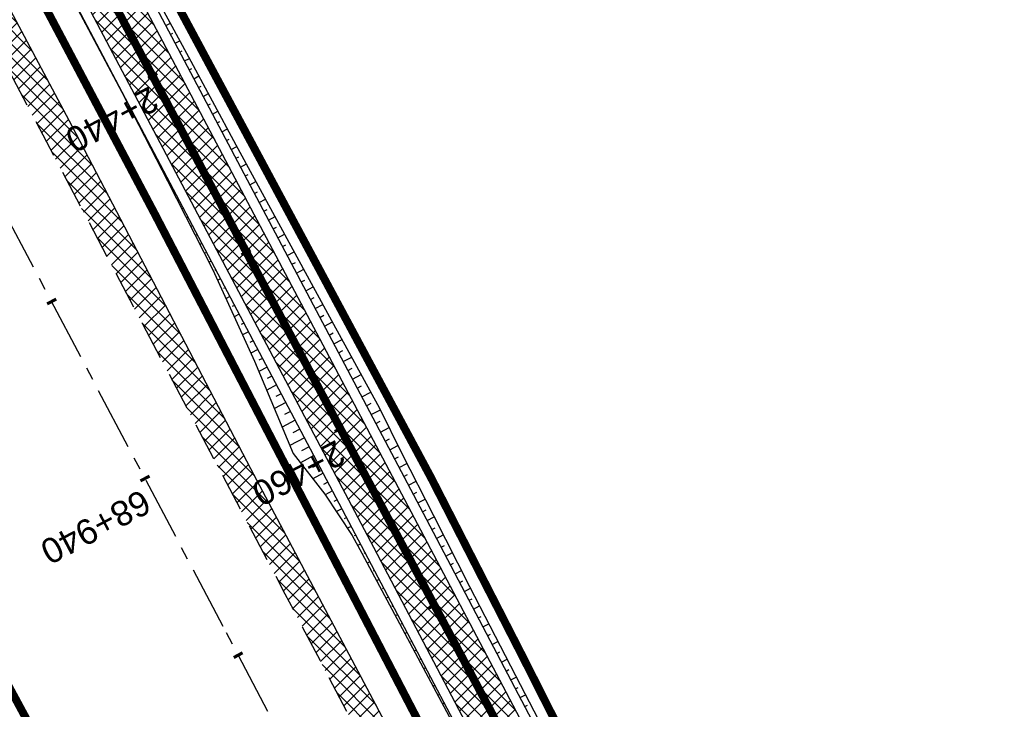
# Model space of a CAD drawing. Header units: metres. Extents: x 7529682 to 7533751, y 5721195 to 5727842.
# Tile 76 of 179: x 7530847 to 7530897, y 5725610 to 5725645. Entities that reach past the tile are written whole.
import ezdxf

# ---------------------------------------------------------------- set-up
doc = ezdxf.new("R2010")
doc.units = ezdxf.units.M
for name, pattern in [('817-dzialki-09-05-04$0$HIDDEN', [0.375, 0.25, -0.125]), ('ACAD_ISO05W100', [33, 24, -3, 0, -3, 0, -3]), ('CENTER', [50.8, 31.75, -6.35, 6.35, -6.35]), ('CENTER2', [28.575, 19.05, -3.175, 3.175, -3.175]), ('HIDDEN', [9.525, 6.35, -3.175])]:
    doc.linetypes.add(name, pattern=pattern)
for name, color, linetype in [('C-DROGI-SYTUACJA', 7, 'Continuous'), ('C-DROGI-SYTUACJA-ETYKIETY', 7, 'Continuous'), ('D-hatch-pobocza', 131, 'Continuous'), ('D-pobocza', 60, 'Continuous'), ('D-rowy', 160, 'Continuous'), ('D-skarpa', 2, 'Continuous'), ('D-skarpa-kreskowanie', 2, 'Continuous')]:
    doc.layers.add(name, color=color, linetype=linetype)
for name, color, linetype, lineweight, true_color in [('D-ewidencja-numery', 7, 'Continuous', 50, 0x40ff00), ('D-hatch-ciag-pieszo-rowerowy', 7, 'Continuous', 13, 0xff9f80), ('D-LR-etap-III', 7, '817-dzialki-09-05-04$0$HIDDEN', 50, 0x00008f)]:
    doc.layers.add(name, color=color, linetype=linetype, lineweight=lineweight, true_color=true_color)
for name, color, linetype, lineweight in [('D-krawędzie', 3, 'Continuous', 30), ('D-obrzeża', 2, 'Continuous', 30), ('D-oś', 10, 'CENTER', 30), ('D-pas-drogowy', 7, 'ACAD_ISO05W100', 50)]:
    doc.layers.add(name, color=color, linetype=linetype, lineweight=lineweight)
doc.layers.add('poprzeczki', color=7, linetype='Continuous', true_color=0x0000c7)
doc.styles.get("Standard").update_dxf_attribs({"font": 'arial.ttf'})
pattern_1 = [(45, (0, 0), (-0.33675960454, 0.33675960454), []), (135, (0, 0), (-0.33675960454, -0.33675960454), [])]

# ---------------------------------------------------------------- blocks, each defined once
blk = doc.blocks.new('AeccTickLine')
at = {"color": 0, "linetype": 'ByBlock', "lineweight": -2}
blk.add_line((0, 1), (0, -1), dxfattribs=at)

msp = doc.modelspace()

# ---------------------------------------------------------------- hatches: boundary and pattern name
at = {"layer": 'D-hatch-ciag-pieszo-rowerowy'}
h = msp.add_hatch(dxfattribs=at)
h.set_pattern_fill('ANSI37', color=256, scale=0.15, style=0)
h.set_pattern_definition(pattern_1)
edge = h.paths.add_edge_path()
edge.add_line((7530818.124, 5725713.249), (7530816.54, 5725710.847))
edge.add_line((7530816.54, 5725710.847), (7530819.007, 5725705.983))
edge.add_line((7530819.007, 5725705.983), (7530845.281, 5725656.022))
edge.add_line((7530845.281, 5725656.022), (7530865.098, 5725618.485))
edge.add_line((7530865.098, 5725618.485), (7530869.71, 5725609.719))
edge.add_line((7530869.71, 5725609.719), (7530876.809, 5725596.199))
edge.add_arc((7530894.516, 5725605.497), 20, 207.7039, 238.1442)
edge.add_line((7530883.96, 5725588.51), (7530886.535, 5725586.909))
edge.add_arc((7530875.98, 5725569.922), 20, 27.7039, 58.1442, ccw=False)
edge.add_line((7530893.687, 5725579.22), (7530895.076, 5725576.575))
edge.add_line((7530895.076, 5725576.575), (7530899.583, 5725578.804))
edge.add_line((7530899.583, 5725578.804), (7530895.584, 5725580.984))
edge.add_arc((7530877.877, 5725571.686), 20, 27.7039, 58.1442)
edge.add_line((7530888.433, 5725588.674), (7530885.858, 5725590.274))
edge.add_arc((7530896.413, 5725607.262), 20, 207.7039, 238.1442, ccw=False)
edge.add_line((7530878.706, 5725597.964), (7530871.923, 5725610.881))
edge.add_line((7530871.923, 5725610.881), (7530867.31, 5725619.651))
edge.add_line((7530867.31, 5725619.651), (7530847.493, 5725657.187))
edge.add_line((7530847.493, 5725657.187), (7530821.219, 5725707.149))
edge.add_line((7530821.219, 5725707.149), (7530818.124, 5725713.249))
at = {"layer": 'D-hatch-pobocza'}
h = msp.add_hatch(dxfattribs=at)
h.set_pattern_fill('ANSI37', color=256, scale=0.15, style=0)
h.set_pattern_definition(pattern_1)
h.paths.add_polyline_path([(7530850.03, 5725639.55), (7530838.26, 5725661.68), (7530828.61, 5725680.54), (7530814.732, 5725707.81), (7530813.812, 5725705.117), (7530824.739, 5725684.389), (7530840.856, 5725653.693), (7530860.675, 5725616.154), (7530865.283, 5725607.394), (7530878.05, 5725583.08), (7530883.104, 5725573.52), (7530886.053, 5725572.463), (7530871.95, 5725597.92), (7530858.97, 5725622.4)])

# ---------------------------------------------------------------- linework, layer by layer
at = {"layer": 'C-DROGI-SYTUACJA', "color": 10, "linetype": 'CENTER2', "lineweight": 35, "ltscale": 0.2}
msp.add_lwpolyline([(7530731.225, 5725876.244), (7530749.941, 5725840.801), (7530776.607, 5725790.321), (7530793.835, 5725757.415), (7530804.978, 5725736.313, -0.004099), (7530807.239, 5725731.945), (7530820.113, 5725706.566), (7530830.27, 5725687.299), (7530846.387, 5725656.605), (7530866.204, 5725619.068), (7530877.76, 5725597.076, 0.133536), (7530884.909, 5725589.392), (7530887.484, 5725587.792, -0.133608), (7530894.636, 5725580.102), (7530904.4, 5725561.506, -0.112773)], format="xyb", dxfattribs=at)
at = {"layer": 'D-ewidencja-numery', "color": 12, "ltscale": 15, "true_color": 0xc70000}
msp.add_lwpolyline([(7530735.223, 5725875.667), (7530752.504, 5725842.155), (7530778.311, 5725793.501), (7530797.5, 5725756.382), (7530812.519, 5725728.289), (7530820.039, 5725713.16), (7530822.422, 5725710.194), (7530833.155, 5725688.801), (7530849.629, 5725656.159), (7530867.983, 5725621.964), (7530872.63, 5725612.888), (7530880.354, 5725597.595), (7530883.839, 5725593.389), (7530891.782, 5725587.763), (7530895.039, 5725584.281), (7530897.034, 5725580.941), (7530900.952, 5725579.946), (7530904.81, 5725571.977)], dxfattribs=at)
at = {"layer": 'D-krawędzie', "linetype": 'HIDDEN', "ltscale": 0.3, "flags": 128}
msp.add_lwpolyline([(7530572.01, 5726166.06), (7530620.381, 5726072.761), (7530641.555, 5726032.008), (7530660.961, 5725995.07), (7530689.128, 5725941.54), (7530707.336, 5725907.032), (7530725.256, 5725873.093), (7530743.97, 5725837.654), (7530770.527, 5725787.119), (7530787.864, 5725754.267), (7530809.898, 5725712.542), (7530824.739, 5725684.389), (7530840.856, 5725653.693), (7530860.675, 5725616.154), (7530865.283, 5725607.394), (7530878.05, 5725583.08), (7530918.172, 5725507.178), (7530950.163, 5725446.305), (7530993.419, 5725364.265), (7531022.766, 5725308.719), (7531053.81, 5725249.872), (7531081.166, 5725197.875), (7531103.902, 5725154.541), (7531128.123, 5725108.448), (7531149.3, 5725068.25), (7531167.38, 5725033.767), (7531197.165, 5724976.988), (7531228.151, 5724918.034), (7531253.153, 5724870.491), (7531286.796, 5724806.654), (7531306.74, 5724768.665), (7531335.094, 5724714.652), (7531357.319, 5724672.439), (7531373.645, 5724641.454), (7531392.162, 5724605.999), (7531418.48, 5724555.853), (7531439.727, 5724515.582), (7531468.399, 5724461.077), (7531491.782, 5724416.528), (7531531.99, 5724339.833), (7531557.227, 5724291.659), (7531569.852, 5724267.577), (7531591.376, 5724226.548), (7531610.004, 5724191.103), (7531616.883, 5724177.999), (7531629.985, 5724153.025), (7531641.007, 5724132.022), (7531664.906, 5724087.617), (7531677.644, 5724064.786), (7531683.112, 5724054.988), (7531686.753, 5724048.18), (7531695.448, 5724031.697), (7531703.749, 5724015.917), (7531709.214, 5724005.514), (7531719.389, 5723986.147), (7531726.295, 5723973), (7531732.741, 5723960.736), (7531735.13, 5723956.19)], dxfattribs=at)
at = {"layer": 'D-LR-etap-III', "ltscale": 10, "flags": 128}
msp.add_lwpolyline([(7531750.474, 5723895.103, 0.4, 0.4, 0), (7531750.505, 5723895.13, 0.4, 0.4, 0), (7531682.71, 5724022.92, 0.4, 0.4, 0), (7531619.177, 5724147.204, 0.4, 0.4, 0), (7531592.309, 5724198.489, 0.4, 0.4, 0), (7531553.264, 5724272.919, 0.4, 0.4, 0), (7531504.02, 5724366.79, 0.4, 0.4, 0), (7531482.09, 5724407.62, 0.4, 0.4, 0), (7531412.35, 5724541.183, 0.4, 0.4, 0), (7531388.464, 5724586.93, 0.4, 0.4, 0), (7531345.12, 5724669.94, 0.4, 0.4, 0), (7531127.66, 5725081.67, 0.4, 0.4, 0), (7531059.253, 5725211.041, 0.4, 0.4, 0), (7531008.007, 5725307.954, 0.4, 0.4, 0), (7530964.182, 5725390.836, 0.4, 0.4, 0), (7530914.557, 5725484.684, 0.4, 0.4, 0), (7530865.243, 5725577.494, 0.4, 0.4, 0), (7530840.085, 5725624.059, 0.4, 0.4, 0), (7530802.56, 5725694.925, 0.4, 0.4, 0), (7530755.54, 5725787.51, 0.4, 0.4, 0), (7530708.718, 5725876.303, 0.4, 0.4, 0), (7530695.12, 5725902.09, 0.4, 0.4, 0), (7530642.914, 5726001.078, 0.4, 0.4, 0), (7530634.935, 5726016.147, 0.4, 0.4, 0), (7530610.82, 5726061.93, 0.4, 0.4, 0), (7530610.82, 5726061.93, 0.4, 0.4, 0), (7530607.21, 5726063.51, 0.4, 0.4, 0), (7530597.42, 5726080.68, 0.4, 0.4, 0), (7530591.16, 5726088.44, 0.4, 0.4, 0), (7530581.28, 5726107.21, 0.4, 0.4, 0), (7530571.29, 5726130.56, 0.4, 0.4, 0), (7530549.555, 5726171.527, 0.4, 0.4, 0), (7530531.014, 5726206.474, 0.4, 0.4, 0), (7530516.461, 5726236.017, 0.4, 0.4, 0), (7530500.799, 5726266.141, 0.4, 0.4, 0), (7530491.35, 5726283.94, 0.4, 0.4, 0), (7530482.4, 5726303.41, 0.4, 0.4, 0), (7530482.4, 5726303.41, 0.4, 0.4, 0), (7530450.41, 5726357.28, 0.4, 0.4, 0), (7530397.759, 5726458.5, 0.4, 0.4, 0), (7530334.708, 5726583.665, 0.4, 0.4, 0), (7530303.939, 5726645.168, 0.4, 0.4, 0), (7530300.51, 5726651.778, 0.4, 0.4, 0), (7530289.214, 5726671.967, 0.4, 0.4, 0), (7530281.54, 5726685.57, 0.4, 0.4, 0), (7530261.371, 5726724.163, 0.4, 0.4, 0), (7530254.03, 5726738.21, 0.4, 0.4, 0), (7530197.22, 5726845.06, 0.4, 0.4, 0), (7530194.71, 5726849.15, 0.4, 0.4, 0), (7530195.92, 5726850.75, 0.4, 0.4, 0), (7530170.547, 5726892.961, 0.4, 0.4, 0), (7530143.175, 5726945.066, 0.4, 0.4, 0), (7530105.06, 5727018.32, 0.4, 0.4, 0), (7530100.06, 5727027.16, 0.4, 0.4, 0), (7530062.319, 5727099.625, 0.4, 0.4, 0), (7530015.379, 5727189.42, 0.4, 0.4, 0), (7529983.208, 5727250.207, 0.4, 0.4, 0), (7529953.284, 5727306.747, 0.4, 0.4, 0), (7529900.671, 5727406.159, 0.4, 0.4, 0), (7529890.63, 5727425.131, 0.4, 0.4, 0), (7529875.155, 5727454.426, 0.4, 0.4, 0), (7529857.56, 5727487.787, 0.4, 0.4, 0), (7529835.194, 5727530.193, 0.4, 0.4, 0), (7529811.741, 5727574.662, 0.4, 0.4, 0), (7529792.102, 5727611.923, 0.4, 0.4, 0), (7529768.066, 5727657.47, 0.4, 0.4, 0), (7529755.211, 5727682.131, 0.4, 0.4, 0), (7529753.31, 5727681.13, 0.4, 0.4, 0), (7529739.21, 5727707.77, 0.4, 0.4, 0), (7529735.395, 5727711.252, 0.4, 0.4, 0), (7529725.42, 5727730.2, 0.4, 0.4, 0), (7529723.55, 5727729.88, 0.4, 0.4, 0), (7529695.567, 5727782.932, 0.4, 0.4, 0), (7529717.68, 5727794.024, 0.4, 0.4, 0), (7529736.275, 5727758.647, 0.4, 0.4, 0), (7529736.275, 5727758.647, 0.4, 0.4, 0), (7529744.511, 5727750.406, 0.4, 0.4, 0), (7529744.511, 5727750.406, 0.4, 0.4, 0), (7529750.283, 5727738.55, 0.4, 0.4, 0), (7529777.109, 5727687.569, 0.4, 0.4, 0), (7529796.515, 5727651.33, 0.4, 0.4, 0), (7529814.938, 5727616.793, 0.4, 0.4, 0), (7529839.007, 5727572.304, 0.4, 0.4, 0), (7529860.618, 5727532.509, 0.4, 0.4, 0), (7529882.349, 5727491.504, 0.4, 0.4, 0), (7529904.865, 5727449.096, 0.4, 0.4, 0), (7529920.747, 5727418.885, 0.4, 0.4, 0), (7529946.677, 5727368.547, 0.4, 0.4, 0), (7529972.025, 5727320.573, 0.4, 0.4, 0), (7529987.74, 5727290.153, 0.4, 0.4, 0), (7529996.497, 5727273.662, 0.4, 0.4, 0), (7530017.541, 5727234.203, 0.4, 0.4, 0), (7530033.054, 5727204.864, 0.4, 0.4, 0), (7530051.623, 5727170.223, 0.4, 0.4, 0), (7530069.277, 5727137.016, 0.4, 0.4, 0), (7530089.385, 5727097.534, 0.4, 0.4, 0), (7530109.713, 5727060.747, 0.4, 0.4, 0), (7530136.77, 5727011.64, 0.4, 0.4, 0), (7530162.447, 5726962.744, 0.4, 0.4, 0), (7530187.674, 5726916.992, 0.4, 0.4, 0), (7530207.821, 5726879.335, 0.4, 0.4, 0), (7530230.626, 5726834.519, 0.4, 0.4, 0), (7530262.288, 5726776.618, 0.4, 0.4, 0), (7530277.51, 5726760.213, 0.4, 0.4, 0), (7530286.037, 5726744.107, 0.4, 0.4, 0), (7530288.097, 5726735.884, 0.4, 0.4, 0), (7530290.394, 5726725.047, 0.4, 0.4, 0), (7530296.177, 5726713.583, 0.4, 0.4, 0), (7530302.726, 5726701.182, 0.4, 0.4, 0), (7530325.685, 5726657.466, 0.4, 0.4, 0), (7530343.244, 5726623.649, 0.4, 0.4, 0), (7530360.23, 5726591.747, 0.4, 0.4, 0), (7530383.209, 5726548.059, 0.4, 0.4, 0), (7530406.018, 5726503.606, 0.4, 0.4, 0), (7530427.465, 5726462.62, 0.4, 0.4, 0), (7530447.928, 5726424.388, 0.4, 0.4, 0), (7530471.127, 5726379.921, 0.4, 0.4, 0), (7530490.501, 5726343.033, 0.4, 0.4, 0), (7530509.499, 5726306.733, 0.4, 0.4, 0), (7530529.89, 5726267.244, 0.4, 0.4, 0), (7530543.852, 5726238.99, 0.4, 0.4, 0), (7530554.809, 5726218.944, 0.4, 0.4, 0), (7530559.027, 5726212.223, 0.4, 0.4, 0), (7530563.061, 5726206.41, 0.4, 0.4, 0), (7530566.934, 5726200.464, 0.4, 0.4, 0), (7530569.771, 5726194.902, 0.4, 0.4, 0), (7530571.473, 5726191.282, 0.4, 0.4, 0), (7530572.839, 5726188.025, 0.4, 0.4, 0), (7530575.295, 5726182.035, 0.4, 0.4, 0), (7530579.737, 5726173.306, 0.4, 0.4, 0), (7530583.3, 5726167.41, 0.4, 0.4, 0), (7530593.4, 5726163.33, 0.4, 0.4, 0), (7530598.618, 5726155.264, 0.4, 0.4, 0), (7530608.258, 5726140.497, 0.4, 0.4, 0), (7530603.27, 5726136.83, 0.4, 0.4, 0), (7530606.53, 5726131.84, 0.4, 0.4, 0), (7530604.239, 5726124.217, 0.4, 0.4, 0), (7530605.847, 5726121.63, 0.4, 0.4, 0), (7530608.972, 5726116.164, 0.4, 0.4, 0), (7530618.114, 5726097.791, 0.4, 0.4, 0), (7530651.213, 5726034.96, 0.4, 0.4, 0), (7530670.244, 5725998.611, 0.4, 0.4, 0), (7530698.075, 5725945.953, 0.4, 0.4, 0), (7530716.506, 5725911.305, 0.4, 0.4, 0), (7530735.223, 5725875.667, 0.4, 0.4, 0), (7530752.504, 5725842.155, 0.4, 0.4, 0), (7530778.311, 5725793.501, 0.4, 0.4, 0), (7530797.5, 5725756.382, 0.4, 0.4, 0), (7530812.519, 5725728.289, 0.4, 0.4, 0), (7530820.039, 5725713.16, 0.4, 0.4, 0), (7530822.422, 5725710.194, 0.4, 0.4, 0), (7530833.155, 5725688.801, 0.4, 0.4, 0), (7530849.629, 5725656.159, 0.4, 0.4, 0), (7530867.983, 5725621.964, 0.4, 0.4, 0), (7530872.63, 5725612.888, 0.4, 0.4, 0), (7530880.354, 5725597.595, 0.4, 0.4, 0), (7530883.839, 5725593.389, 0.4, 0.4, 0), (7530891.782, 5725587.763, 0.4, 0.4, 0), (7530895.039, 5725584.281, 0.4, 0.4, 0), (7530897.034, 5725580.941, 0.4, 0.4, 0), (7530900.952, 5725579.946, 0.4, 0.4, 0), (7530904.81, 5725571.977, 0.4, 0.4, 0), (7530903.682, 5725568.566, 0.4, 0.4, 0), (7530908.901, 5725558.845, 0.4, 0.4, 0), (7530910.252, 5725545.672, 0.4, 0.4, 0), (7530912.873, 5725538.646, 0.4, 0.4, 0), (7530945.278, 5725478.464, 0.4, 0.4, 0), (7530959.692, 5725450.246, 0.4, 0.4, 0), (7531002.827, 5725368.192, 0.4, 0.4, 0), (7531044.704, 5725290.314, 0.4, 0.4, 0), (7531064.099, 5725253.213, 0.4, 0.4, 0), (7531083.01, 5725216.678, 0.4, 0.4, 0), (7531113.013, 5725158.466, 0.4, 0.4, 0), (7531137.364, 5725113.071, 0.4, 0.4, 0), (7531150.831, 5725086.712, 0.4, 0.4, 0), (7531159.746, 5725076.641, 0.4, 0.4, 0), (7531166.31, 5725074.58, 0.4, 0.4, 0), (7531172.29, 5725062.58, 0.4, 0.4, 0), (7531170.59, 5725055.606, 0.4, 0.4, 0), (7531173.733, 5725044.081, 0.4, 0.4, 0), (7531215.342, 5724964.86, 0.4, 0.4, 0), (7531238.054, 5724921.685, 0.4, 0.4, 0), (7531262.39, 5724875.283, 0.4, 0.4, 0), (7531295.587, 5724811.266, 0.4, 0.4, 0), (7531348.488, 5724712.363, 0.4, 0.4, 0), (7531363.741, 5724682.684, 0.4, 0.4, 0), (7531366.987, 5724675.865, 0.4, 0.4, 0), (7531382.541, 5724646.111, 0.4, 0.4, 0), (7531401.299, 5724610.875, 0.4, 0.4, 0), (7531428.965, 5724558.862, 0.4, 0.4, 0), (7531449.111, 5724520.398, 0.4, 0.4, 0), (7531477.293, 5724465.831, 0.4, 0.4, 0), (7531500.996, 5724421.113, 0.4, 0.4, 0), (7531512.122, 5724400.549, 0.4, 0.4, 0), (7531513.782, 5724396.757, 0.4, 0.4, 0), (7531526.32, 5724379.39, 0.4, 0.4, 0), (7531566.784, 5724302.736, 0.4, 0.4, 0), (7531612.277, 5724225.61, 0.4, 0.4, 0), (7531620.493, 5724210.548, 0.4, 0.4, 0), (7531631.578, 5724196.258, 0.4, 0.4, 0), (7531653.484, 5724152.434, 0.4, 0.4, 0), (7531661.151, 5724128.494, 0.4, 0.4, 0), (7531673.881, 5724101.186, 0.4, 0.4, 0), (7531684.691, 5724081.184, 0.4, 0.4, 0), (7531699.212, 5724051.17, 0.4, 0.4, 0), (7531704.034, 5724040.584, 0.4, 0.4, 0), (7531704.034, 5724040.584, 0.4, 0.4, 0), (7531703.913, 5724037.17, 0.4, 0.4, 0), (7531736.42, 5723969.232, 0.4, 0.4, 0), (7531738.285, 5723967.699, 0.4, 0.4, 0), (7531742.181, 5723962.346, 0.4, 0.4, 0), (7531744.286, 5723958.616, 0.4, 0.4, 0), (7531755.393, 5723944.193, 0.4, 0.4, 0), (7531758.69, 5723936.76, 0.4, 0.4, 0), (7531780.08, 5723929.25, 0.4, 0.4, 0), (7531792.612, 5723906.338, 0.4, 0.4, 0), (7531792.612, 5723906.338, 0.4, 0.4, 0), (7531756.962, 5723883.055, 0.4, 0.4, 0), (7531750.46, 5723895.13, 0.4, 0.4, 0), (7531750.46, 5723895.13, 0, 0, 0)], format="xyseb", dxfattribs=at)
at = {"layer": 'D-obrzeża'}
for points in [[(7530899.583, 5725578.804), (7530896.833, 5725580.303, -0.131848), (7530894.957, 5725582.092, 0.117448), (7530888.433, 5725588.674), (7530885.858, 5725590.274, -0.133608), (7530878.706, 5725597.964), (7530871.923, 5725610.881), (7530867.31, 5725619.651), (7530847.493, 5725657.187), (7530831.376, 5725687.881), (7530821.219, 5725707.149)], [(7530819.007, 5725705.983), (7530829.164, 5725686.717), (7530845.281, 5725656.022), (7530865.098, 5725618.485), (7530869.71, 5725609.719), (7530876.809, 5725596.199, 0.133608), (7530883.96, 5725588.51), (7530886.535, 5725586.909, -0.133608), (7530893.687, 5725579.22), (7530895.076, 5725576.576)]]:
    msp.add_lwpolyline(points, format="xyb", dxfattribs=at)
at = {"layer": 'D-oś', "ltscale": 0.1}
msp.add_lwpolyline([(7530915.075, 5725505.546), (7530874.954, 5725581.449), (7530862.185, 5725605.765), (7530857.579, 5725614.523), (7530837.759, 5725652.063), (7530821.642, 5725682.76), (7530806.803, 5725710.907), (7530784.769, 5725752.633), (7530767.43, 5725785.489), (7530740.873, 5725836.023), (7530722.161, 5725871.458), (7530704.24, 5725905.399), (7530686.032, 5725939.909), (7530657.862, 5725993.442), (7530638.453, 5726030.387), (7530594.845, 5726110.895), (7530594.845, 5726110.895), (7530594.845, 5726110.895), (7530540.21, 5726214.45)], dxfattribs=at)
at = {"layer": 'D-pas-drogowy', "ltscale": 0.2, "flags": 128}
msp.add_lwpolyline([(7531633.019, 5724182.834, 0.4, 0.4, 0), (7531617.559, 5724211.608, 0.4, 0.4, 0), (7531566.784, 5724302.736, 0.4, 0.4, 0), (7531538.419, 5724356.47, 0.4, 0.4, 0), (7531526.32, 5724379.39, 0.4, 0.4, 0), (7531516.102, 5724393.607, 0.4, 0.4, 0.001485), (7531513.78, 5724396.838, 0.4, 0.4, 0), (7531501.87, 5724413.41, 0.4, 0.4, 0), (7531474.926, 5724464.508, 0.4, 0.4, 0), (7531446.2, 5724518.992, 0.4, 0.4, 0), (7531424.962, 5724559.262, 0.4, 0.4, 0), (7531398.444, 5724609.566, 0.4, 0.4, 0), (7531379.647, 5724645.216, 0.4, 0.4, 0), (7531365.23, 5724672.56, 0.4, 0.4, 0), (7531341.306, 5724717.915, 0.4, 0.4, 0), (7531312.9, 5724771.789, 0.4, 0.4, 0), (7531292.591, 5724810.307, 0.4, 0.4, 0), (7531259.392, 5724873.271, 0.4, 0.4, 0), (7531233.74, 5724921.923, 0.4, 0.4, 0), (7531203.073, 5724980.092, 0.4, 0.4, 0), (7531173.471, 5725036.225, 0.4, 0.4, 0), (7531168.27, 5725046.09, 0.4, 0.4, 0), (7531172.29, 5725062.58, 0.4, 0.4, 0), (7531166.31, 5725074.58, 0.4, 0.4, 0), (7531150.32, 5725079.6, 0.4, 0.4, 0), (7531141.5, 5725096.43, 0.4, 0.4, 0), (7531109.312, 5725157.814, 0.4, 0.4, 0), (7531086.641, 5725201.048, 0.4, 0.4, 0), (7531059.198, 5725253.384, 0.4, 0.4, 0), (7531028.207, 5725312.489, 0.4, 0.4, 0), (7530999.105, 5725367.99, 0.4, 0.4, 0), (7530956.248, 5725449.725, 0.4, 0.4, 0), (7530924.398, 5725510.464, 0.4, 0.4, 0), (7530897.51, 5725561.74, 0.4, 0.4, 0), (7530894.46, 5725566.14, 0.4, 0.4, 0), (7530892.16, 5725570.49, 0.4, 0.4, 0), (7530869.363, 5725613.307, 0.4, 0.4, 0), (7530861.694, 5725627.705, 0.4, 0.4, 0), (7530852.74, 5725644.52, 0.4, 0.4, 0), (7530831.51, 5725684.2, 0.4, 0.4, 0), (7530811.13, 5725722.52, 0.4, 0.4, 0), (7530792.348, 5725757.941, 0.4, 0.4, 0), (7530768.03, 5725803.8, 0.4, 0.4, 0), (7530748.769, 5725840.179, 0.4, 0.4, 0), (7530727.7, 5725879.97, 0.4, 0.4, 0), (7530712.098, 5725909.545, 0.4, 0.4, 0), (7530693.644, 5725944.645, 0.4, 0.4, 0), (7530665.702, 5725997.539, 0.4, 0.4, 0), (7530641.76, 5726042.88, 0.4, 0.4, 0), (7530616.5, 5726091.48, 0.4, 0.4, 0), (7530604.628, 5726114.32, 0.4, 0.4, -0.007763), (7530602.5, 5726118.43, 0.4, 0.4, 0), (7530603.992, 5726123.395, 0.4, 0.4, 0), (7530606.53, 5726131.84, 0.4, 0.4, 0), (7530603.27, 5726136.83, 0.4, 0.4, 0), (7530593.776, 5726151.369, 0.4, 0.4, 0), (7530590.203, 5726156.84, 0.4, 0.4, 0), (7530583.3, 5726167.41, 0.4, 0.4, 0), (7530580.578, 5726170.428, 0.4, 0.4, 0), (7530575.85, 5726175.67, 0.4, 0.4, 0), (7530569.01, 5726186.66, 0.4, 0.4, 0), (7530562.555, 5726199.189, 0.4, 0.4, 0), (7530555.67, 5726211.39, 0.4, 0.4, 0), (7530548.29, 5726224.23, 0.4, 0.4, 0), (7530540.58, 5726237.71, 0.4, 0.4, 0), (7530532.68, 5726252.65, 0.4, 0.4, 0), (7530524.06, 5726269.35, 0.4, 0.4, 0), (7530502.82, 5726309.91, 0.4, 0.4, 0), (7530488.83, 5726336.63, 0.4, 0.4, 0), (7530466.03, 5726380.16, 0.4, 0.4, 0), (7530438.47, 5726432.77, 0.4, 0.4, 0), (7530424.53, 5726459.09, 0.4, 0.4, 0), (7530401.63, 5726502.97, 0.4, 0.4, 0), (7530383.38, 5726538.06, 0.4, 0.4, 0), (7530353.97, 5726593.52, 0.4, 0.4, 0), (7530338.47, 5726622.74, 0.4, 0.4, 0), (7530322.01, 5726653.88, 0.4, 0.4, 0), (7530297.54, 5726700.33, 0.4, 0.4, 0), (7530287.38, 5726719.6, 0.4, 0.4, 0), (7530285.95, 5726722.316, 0.4, 0.4, 0), (7530280.26, 5726733.12, 0.4, 0.4, 0), (7530266.73, 5726758.74, 0.4, 0.4, 0), (7530260.42, 5726770.47, 0.4, 0.4, 0), (7530253.25, 5726783.82, 0.4, 0.4, 0), (7530244.95, 5726799.33, 0.4, 0.4, 0), (7530239.39, 5726808.49, 0.4, 0.4, 0), (7530238.29, 5726807.9, 0.4, 0.4, 0), (7530218.11, 5726850.67, 0.4, 0.4, 0), (7530175.907, 5726928.168, 0.4, 0.4, 0), (7530096.68, 5727076.15, 0.4, 0.4, 0), (7530094.68, 5727079.89, 0.4, 0.4, 0), (7530064.597, 5727135.523, 0.4, 0.4, 0), (7530046.731, 5727168.892, 0.4, 0.4, 0), (7530025.803, 5727208.461, 0.4, 0.4, 0), (7530012.847, 5727232.979, 0.4, 0.4, 0), (7529994.15, 5727268.45, 0.4, 0.4, 0), (7529981.671, 5727291.93, 0.4, 0.4, 0), (7529949.89, 5727351.73, 0.4, 0.4, 0), (7529924.75, 5727399.03, 0.4, 0.4, 0), (7529915.516, 5727417.1, 0.4, 0.4, 0), (7529885.83, 5727475.19, 0.4, 0.4, 0), (7529862.56, 5727519.97, 0.4, 0.4, 0), (7529852.985, 5727538.191, 0.4, 0.4, 0), (7529836.513, 5727569.511, 0.4, 0.4, 0), (7529815.369, 5727609.141, 0.4, 0.4, 0), (7529792.795, 5727651.247, 0.4, 0.4, 0), (7529774.199, 5727685.858, 0.4, 0.4, 0), (7529746.966, 5727736.059, 0.4, 0.4, 0), (7529733.92, 5727757.62, 0.4, 0.4, 0), (7529708.607, 5727806.389, 0.4, 0.4, 0), (7529688.492, 5727796.345, 0.4, 0.4, 0), (7529723.55, 5727729.88, 0.4, 0.4, 0), (7529725.42, 5727730.2, 0.4, 0.4, 0), (7529735.38, 5727711.28, 0.4, 0.4, 0), (7529739.21, 5727707.77, 0.4, 0.4, 0), (7529753.31, 5727681.13, 0.4, 0.4, 0), (7529755.178, 5727682.114, 0.4, 0.4, 0), (7529792.102, 5727611.923, 0.4, 0.4, 0), (7529811.741, 5727574.662, 0.4, 0.4, 0), (7529835.194, 5727530.193, 0.4, 0.4, 0), (7529857.56, 5727487.787, 0.4, 0.4, 0), (7529875.155, 5727454.426, 0.4, 0.4, 0), (7529890.63, 5727425.131, 0.4, 0.4, 0), (7529900.671, 5727406.159, 0.4, 0.4, 0), (7529953.284, 5727306.747, 0.4, 0.4, 0), (7529983.208, 5727250.207, 0.4, 0.4, 0), (7530015.379, 5727189.42, 0.4, 0.4, 0), (7530062.319, 5727099.625, 0.4, 0.4, 0), (7530100.06, 5727027.16, 0.4, 0.4, 0), (7530105.06, 5727018.32, 0.4, 0.4, 0), (7530143.175, 5726945.066, 0.4, 0.4, 0), (7530170.547, 5726892.961, 0.4, 0.4, 0), (7530195.92, 5726850.75, 0.4, 0.4, 0), (7530194.71, 5726849.15, 0.4, 0.4, 0), (7530197.22, 5726845.06, 0.4, 0.4, 0), (7530254.03, 5726738.21, 0.4, 0.4, 0), (7530261.371, 5726724.163, 0.4, 0.4, 0), (7530281.54, 5726685.57, 0.4, 0.4, 0), (7530289.214, 5726671.967, 0.4, 0.4, 0), (7530300.51, 5726651.778, 0.4, 0.4, 0), (7530303.939, 5726645.168, 0.4, 0.4, 0), (7530334.708, 5726583.665, 0.4, 0.4, 0), (7530397.759, 5726458.5, 0.4, 0.4, 0), (7530450.41, 5726357.28, 0.4, 0.4, 0), (7530482.4, 5726303.41, 0.4, 0.4, 0), (7530483.688, 5726301.003, 0.4, 0.4, 0), (7530491.35, 5726283.94, 0.4, 0.4, 0), (7530512.67, 5726243.78, 0.4, 0.4, 0), (7530529.43, 5726209.46, 0.4, 0.4, 0), (7530571.29, 5726130.56, 0.4, 0.4, 0), (7530581.28, 5726107.21, 0.4, 0.4, 0), (7530591.16, 5726088.44, 0.4, 0.4, 0), (7530597.42, 5726080.68, 0.4, 0.4, 0), (7530607.21, 5726063.51, 0.4, 0.4, 0), (7530610.82, 5726061.93, 0.4, 0.4, 0), (7530634.935, 5726016.147, 0.4, 0.4, 0), (7530642.914, 5726001.078, 0.4, 0.4, 0), (7530695.12, 5725902.09, 0.4, 0.4, 0), (7530708.718, 5725876.303, 0.4, 0.4, 0), (7530755.54, 5725787.51, 0.4, 0.4, 0), (7530802.56, 5725694.925, 0.4, 0.4, 0), (7530840.085, 5725624.059, 0.4, 0.4, 0), (7530865.243, 5725577.494, 0.4, 0.4, 0), (7530914.557, 5725484.684, 0.4, 0.4, 0), (7530964.182, 5725390.836, 0.4, 0.4, 0), (7531008.007, 5725307.954, 0.4, 0.4, 0), (7531059.253, 5725211.041, 0.4, 0.4, 0), (7531127.66, 5725081.67, 0.4, 0.4, 0), (7531345.12, 5724669.94, 0.4, 0.4, 0), (7531388.464, 5724586.93, 0.4, 0.4, 0), (7531412.35, 5724541.183, 0.4, 0.4, 0), (7531482.09, 5724407.62, 0.4, 0.4, 0), (7531504.02, 5724366.79, 0.4, 0.4, 0), (7531519.374, 5724337.52, 0.4, 0.4, 0), (7531563.749, 5724252.932, 0.4, 0.4, 0), (7531602.175, 5724179.681, 0.4, 0.4, 0), (7531619.177, 5724147.204, 0.4, 0.4, 0), (7531625.038, 5724135.635, 0.4, 0.4, 0), (7531656.796, 5724073.316, 0.4, 0.4, 0), (7531675.12, 5724037.36, 0.4, 0.4, 0), (7531682.71, 5724022.92, 0.4, 0.4, 0), (7531705.565, 5723979.811, 0.4, 0.4, 0), (7531736.606, 5723921.262, 0.4, 0.4, 0), (7531750.46, 5723895.13, 0.4, 0.4, 0), (7531740.77, 5723886.56, 0.4, 0.4, 0), (7531732.86, 5723885, 0.4, 0.4, 0), (7531722.18, 5723887.77, 0.4, 0.4, 0), (7531729.87, 5723862.17, 0.4, 0.4, 0), (7531742.92, 5723861.93, 0.4, 0.4, 0), (7531763.71, 5723859.52, 0.4, 0.4, 0), (7531768.42, 5723854.12, 0.4, 0.4, 0), (7531787.42, 5723817.97, 0.4, 0.4, 0), (7531795.57, 5723809.82, 0.4, 0.4, 0), (7531816.347, 5723819.85, 0.4, 0.4, 0), (7531816.347, 5723819.85, 0.4, 0.4, 0), (7531805.06, 5723843.23, 0.4, 0.4, 0), (7531803.61, 5723886.23, 0.4, 0.4, 0), (7531803.61, 5723886.23, 0.4, 0.4, 0), (7531780.08, 5723929.25, 0.4, 0.4, 0), (7531758.69, 5723936.76, 0.4, 0.4, 0), (7531749.359, 5723946.412, 0.4, 0.4, 0), (7531742.71, 5723953.29, 0.4, 0.4, 0), (7531735.177, 5723967.878, 0.4, 0.4, 0), (7531722.37, 5723992.68, 0.4, 0.4, 0), (7531705.042, 5724030.886, 0.4, 0.4, 0), (7531699.47, 5724043.17, 0.4, 0.4, 0), (7531692.69, 5724058.11, 0.4, 0.4, 0), (7531679.672, 5724084.017, 0.4, 0.4, 0), (7531674.55, 5724094.21, 0.4, 0.4, 0), (7531666.633, 5724114.003, 0.4, 0.4, 0), (7531649, 5724153.82, 0.4, 0.4, 0), (7531641.49, 5724149.34, 0.4, 0.4, 0), (7531626.04, 5724179.34, 0.4, 0.4, 0), (7531633.03, 5724182.84, 0, 0, 0)], format="xyseb", dxfattribs=at)
at = {"layer": 'D-pobocza'}
msp.add_lwpolyline([(7530886.053, 5725572.463), (7530871.95, 5725597.92), (7530858.97, 5725622.4), (7530850.03, 5725639.55), (7530838.26, 5725661.68), (7530828.61, 5725680.54), (7530814.732, 5725707.81)], dxfattribs=at)
for points in [[(7530896.348, 5725580.605), (7530896.027, 5725581.217, 0.133608), (7530888.697, 5725589.099), (7530886.121, 5725590.699, -0.133608), (7530879.149, 5725598.196), (7530872.366, 5725611.113), (7530867.752, 5725619.884), (7530847.935, 5725657.42), (7530831.819, 5725688.114), (7530821.661, 5725707.382)], [(7530818.565, 5725705.75), (7530828.721, 5725686.485), (7530844.838, 5725655.79), (7530864.656, 5725618.252), (7530869.267, 5725609.486), (7530876.366, 5725595.967, 0.133608), (7530883.697, 5725588.085), (7530886.272, 5725586.485, -0.133608), (7530893.244, 5725578.988), (7530894.624, 5725576.36)]]:
    msp.add_lwpolyline(points, format="xyb", dxfattribs=at)
at = {"layer": 'D-rowy', "linetype": 'HIDDEN', "ltscale": 0.1, "const_width": 0.4, "flags": 128}
msp.add_lwpolyline([(7530883.811, 5725577.738), (7530881.989, 5725581.825), (7530870.795, 5725603.155), (7530854.16, 5725635.155), (7530838.136, 5725665.424), (7530816.674, 5725707.159)], dxfattribs=at)
at = {"layer": 'D-skarpa', "linetype": 'Continuous'}
for points in [[(7530853.462, 5725647.411), (7530855.854, 5725643.02), (7530858.221, 5725638.615), (7530863.006, 5725629.833), (7530865.409, 5725625.448), (7530866.52, 5725623.179), (7530868.107, 5725620.073), (7530869.916, 5725616.515), (7530872.207, 5725612.071), (7530874.515, 5725607.635)], [(7530850.155, 5725645.665), (7530852.508, 5725641.253), (7530854.798, 5725636.808), (7530857.074, 5725632.356), (7530859.152, 5725627.799), (7530861.089, 5725623.168), (7530862.669, 5725621.146), (7530864.043, 5725619.073), (7530864.522, 5725618.18), (7530866.399, 5725614.667), (7530873.469, 5725601.437)]]:
    msp.add_lwpolyline(points, dxfattribs=at)
at = {"layer": 'D-skarpa-kreskowanie', "linetype": 'Continuous'}
for p, q in [((7530850.658, 5725644.723, 107.588), (7530850.667, 5725644.727, 107.582)), ((7530850.893, 5725644.281, 107.587), (7530850.909, 5725644.29, 107.577)), ((7530854.717, 5725644.574, 107.709), (7530854.942, 5725644.693, 107.539)), ((7530851.128, 5725643.84, 107.586), (7530851.136, 5725643.844, 107.582)), ((7530854.95, 5725644.132, 107.71), (7530855.066, 5725644.193, 107.622)), ((7530855.184, 5725643.69, 107.71), (7530855.421, 5725643.815, 107.532)), ((7530851.364, 5725643.399, 107.585), (7530851.376, 5725643.406, 107.578)), ((7530855.417, 5725643.248, 107.711), (7530855.539, 5725643.312, 107.62)), ((7530851.599, 5725642.958, 107.583), (7530851.604, 5725642.961, 107.581)), ((7530855.651, 5725642.806, 107.712), (7530855.899, 5725642.937, 107.525)), ((7530851.834, 5725642.517, 107.582), (7530851.843, 5725642.521, 107.579)), ((7530855.884, 5725642.364, 107.712), (7530856.01, 5725642.43, 107.618)), ((7530852.069, 5725642.075, 107.581), (7530852.073, 5725642.077, 107.581)), ((7530856.118, 5725641.922, 107.713), (7530856.372, 5725642.056, 107.522)), ((7530852.31, 5725641.637, 107.581), (7530852.305, 5725641.634, 107.58)), ((7530856.351, 5725641.479, 107.714), (7530856.48, 5725641.547, 107.617)), ((7530852.543, 5725641.195, 107.582), (7530852.541, 5725641.194, 107.58)), ((7530856.585, 5725641.037, 107.715), (7530856.845, 5725641.175, 107.518)), ((7530852.777, 5725640.753, 107.582), (7530852.768, 5725640.748, 107.576)), ((7530853.01, 5725640.311, 107.583), (7530853.004, 5725640.307, 107.578)), ((7530856.818, 5725640.595, 107.715), (7530856.95, 5725640.665, 107.616)), ((7530857.051, 5725640.153, 107.716), (7530857.319, 5725640.294, 107.515)), ((7530853.244, 5725639.868, 107.584), (7530853.226, 5725639.859, 107.571)), ((7530853.477, 5725639.426, 107.585), (7530853.466, 5725639.421, 107.576)), ((7530857.285, 5725639.711, 107.717), (7530857.42, 5725639.782, 107.615)), ((7530857.518, 5725639.269, 107.718), (7530857.792, 5725639.413, 107.511)), ((7530853.711, 5725638.984, 107.585), (7530853.684, 5725638.97, 107.566)), ((7530857.752, 5725638.826, 107.718), (7530857.89, 5725638.9, 107.614)), ((7530853.944, 5725638.542, 107.586), (7530853.929, 5725638.534, 107.575)), ((7530857.985, 5725638.384, 107.719), (7530858.266, 5725638.532, 107.507)), ((7530854.178, 5725638.1, 107.587), (7530854.143, 5725638.081, 107.561)), ((7530858.219, 5725637.942, 107.72), (7530858.362, 5725638.018, 107.612)), ((7530854.411, 5725637.658, 107.588), (7530854.391, 5725637.647, 107.573)), ((7530858.452, 5725637.5, 107.721), (7530858.744, 5725637.654, 107.5)), ((7530854.644, 5725637.215, 107.588), (7530854.601, 5725637.192, 107.555)), ((7530858.686, 5725637.058, 107.721), (7530858.835, 5725637.136, 107.609)), ((7530854.878, 5725636.773, 107.589), (7530854.854, 5725636.761, 107.571)), ((7530858.919, 5725636.616, 107.722), (7530859.223, 5725636.776, 107.493)), ((7530855.111, 5725636.331, 107.59), (7530855.057, 5725636.303, 107.549)), ((7530855.345, 5725635.889, 107.591), (7530855.315, 5725635.873, 107.568)), ((7530859.152, 5725636.173, 107.723), (7530859.307, 5725636.255, 107.606)), ((7530859.386, 5725635.731, 107.724), (7530859.701, 5725635.898, 107.486)), ((7530855.578, 5725635.447, 107.591), (7530855.512, 5725635.412, 107.542)), ((7530859.619, 5725635.289, 107.724), (7530859.78, 5725635.374, 107.603)), ((7530855.812, 5725635.005, 107.592), (7530855.776, 5725634.986, 107.565)), ((7530859.853, 5725634.847, 107.725), (7530860.18, 5725635.02, 107.478)), ((7530856.045, 5725634.563, 107.593), (7530855.967, 5725634.522, 107.534)), ((7530860.086, 5725634.405, 107.726), (7530860.253, 5725634.493, 107.6)), ((7530856.278, 5725634.12, 107.594), (7530856.237, 5725634.098, 107.562)), ((7530860.32, 5725633.963, 107.727), (7530860.658, 5725634.142, 107.471)), ((7530856.512, 5725633.678, 107.594), (7530856.423, 5725633.631, 107.527)), ((7530860.553, 5725633.52, 107.727), (7530860.725, 5725633.611, 107.597)), ((7530856.745, 5725633.236, 107.595), (7530856.698, 5725633.211, 107.559)), ((7530860.786, 5725633.078, 107.728), (7530861.137, 5725633.263, 107.464)), ((7530856.979, 5725632.794, 107.596), (7530856.878, 5725632.741, 107.52)), ((7530861.02, 5725632.636, 107.729), (7530861.198, 5725632.73, 107.594)), ((7530857.212, 5725632.352, 107.597), (7530857.158, 5725632.323, 107.555)), ((7530857.446, 5725631.91, 107.597), (7530857.311, 5725631.838, 107.495)), ((7530861.253, 5725632.194, 107.73), (7530861.616, 5725632.385, 107.457)), ((7530857.679, 5725631.467, 107.598), (7530857.599, 5725631.425, 107.537)), ((7530861.487, 5725631.752, 107.73), (7530861.671, 5725631.849, 107.592)), ((7530861.72, 5725631.31, 107.731), (7530862.094, 5725631.507, 107.449)), ((7530857.913, 5725631.025, 107.599), (7530857.726, 5725630.927, 107.458)), ((7530861.954, 5725630.868, 107.732), (7530862.143, 5725630.968, 107.589)), ((7530858.146, 5725630.583, 107.6), (7530858.04, 5725630.527, 107.519)), ((7530862.187, 5725630.425, 107.733), (7530862.573, 5725630.629, 107.442)), ((7530858.379, 5725630.141, 107.6), (7530858.141, 5725630.015, 107.421)), ((7530862.421, 5725629.983, 107.733), (7530862.616, 5725630.086, 107.586)), ((7530858.613, 5725629.699, 107.601), (7530858.481, 5725629.629, 107.502)), ((7530862.654, 5725629.541, 107.734), (7530863.051, 5725629.751, 107.435)), ((7530858.846, 5725629.257, 107.602), (7530858.557, 5725629.104, 107.384)), ((7530862.887, 5725629.099, 107.735), (7530863.09, 5725629.206, 107.582)), ((7530859.08, 5725628.814, 107.602), (7530858.922, 5725628.731, 107.484)), ((7530863.121, 5725628.657, 107.735), (7530863.532, 5725628.874, 107.426)), ((7530859.313, 5725628.372, 107.603), (7530858.972, 5725628.192, 107.346)), ((7530863.354, 5725628.215, 107.736), (7530863.563, 5725628.325, 107.579)), ((7530863.588, 5725627.772, 107.737), (7530864.013, 5725627.997, 107.417)), ((7530859.547, 5725627.93, 107.604), (7530859.362, 5725627.833, 107.465)), ((7530859.78, 5725627.488, 107.605), (7530859.372, 5725627.273, 107.297)), ((7530860.014, 5725627.046, 107.605), (7530859.79, 5725626.928, 107.437)), ((7530863.821, 5725627.33, 107.738), (7530864.037, 5725627.444, 107.575)), ((7530864.055, 5725626.888, 107.738), (7530864.493, 5725627.12, 107.408)), ((7530860.247, 5725626.604, 107.606), (7530859.76, 5725626.346, 107.239)), ((7530864.288, 5725626.446, 107.739), (7530864.511, 5725626.564, 107.571)), ((7530860.48, 5725626.162, 107.607), (7530860.217, 5725626.022, 107.408)), ((7530864.522, 5725626.004, 107.74), (7530864.974, 5725626.243, 107.399)), ((7530860.714, 5725625.719, 107.608), (7530860.147, 5725625.42, 107.18)), ((7530864.755, 5725625.562, 107.741), (7530864.985, 5725625.683, 107.568)), ((7530860.947, 5725625.277, 107.608), (7530860.644, 5725625.117, 107.38)), ((7530864.988, 5725625.119, 107.741), (7530865.451, 5725625.364, 107.393)), ((7530861.181, 5725624.835, 107.609), (7530860.535, 5725624.494, 107.122)), ((7530865.222, 5725624.677, 107.742), (7530865.446, 5725624.796, 107.573)), ((7530861.414, 5725624.393, 107.61), (7530861.071, 5725624.212, 107.351)), ((7530865.455, 5725624.235, 107.743), (7530865.891, 5725624.465, 107.415)), ((7530861.648, 5725623.951, 107.611), (7530860.922, 5725623.568, 107.064)), ((7530865.689, 5725623.793, 107.744), (7530865.9, 5725623.904, 107.585)), ((7530865.922, 5725623.351, 107.744), (7530866.33, 5725623.566, 107.437)), ((7530862.115, 5725623.066, 107.612), (7530861.445, 5725622.713, 107.107)), ((7530861.881, 5725623.509, 107.611), (7530861.507, 5725623.311, 107.329)), ((7530862.348, 5725622.624, 107.613), (7530862.053, 5725622.468, 107.39)), ((7530866.156, 5725622.909, 107.746), (7530866.353, 5725623.013, 107.597)), ((7530866.389, 5725622.466, 107.751), (7530866.779, 5725622.672, 107.458)), ((7530862.581, 5725622.182, 107.614), (7530862.07, 5725621.912, 107.228)), ((7530866.623, 5725622.024, 107.757), (7530866.814, 5725622.126, 107.612)), ((7530862.815, 5725621.74, 107.614), (7530862.599, 5725621.626, 107.451)), ((7530866.856, 5725621.582, 107.763), (7530867.234, 5725621.782, 107.478)), ((7530863.048, 5725621.298, 107.616), (7530862.692, 5725621.11, 107.347)), ((7530867.089, 5725621.14, 107.768), (7530867.275, 5725621.238, 107.628)), ((7530863.282, 5725620.856, 107.621), (7530863.126, 5725620.773, 107.504)), ((7530867.323, 5725620.698, 107.774), (7530867.689, 5725620.891, 107.498)), ((7530863.515, 5725620.413, 107.627), (7530863.248, 5725620.272, 107.425)), ((7530867.556, 5725620.256, 107.78), (7530867.736, 5725620.351, 107.644)), ((7530863.749, 5725619.971, 107.632), (7530863.637, 5725619.912, 107.548)), ((7530867.79, 5725619.813, 107.785), (7530868.144, 5725620, 107.518)), ((7530863.982, 5725619.529, 107.638), (7530863.803, 5725619.435, 107.503)), ((7530868.022, 5725619.371, 107.791), (7530868.196, 5725619.462, 107.66)), ((7530868.255, 5725618.928, 107.797), (7530868.597, 5725619.108, 107.539)), ((7530864.216, 5725619.087, 107.644), (7530864.145, 5725619.05, 107.591)), ((7530864.449, 5725618.645, 107.649), (7530864.311, 5725618.572, 107.546)), ((7530864.682, 5725618.203, 107.655), (7530864.615, 5725618.167, 107.604)), ((7530868.487, 5725618.486, 107.802), (7530868.656, 5725618.574, 107.675)), ((7530868.72, 5725618.043, 107.808), (7530869.051, 5725618.217, 107.559)), ((7530864.915, 5725617.76, 107.661), (7530864.783, 5725617.691, 107.561)), ((7530868.952, 5725617.6, 107.814), (7530869.115, 5725617.686, 107.691)), ((7530865.147, 5725617.317, 107.666), (7530865.083, 5725617.284, 107.618)), ((7530869.185, 5725617.158, 107.819), (7530869.504, 5725617.325, 107.579)), ((7530865.38, 5725616.875, 107.672), (7530865.254, 5725616.809, 107.577)), ((7530869.418, 5725616.715, 107.825), (7530869.574, 5725616.797, 107.707)), ((7530865.613, 5725616.432, 107.678), (7530865.551, 5725616.4, 107.632)), ((7530869.65, 5725616.273, 107.83), (7530869.958, 5725616.434, 107.599)), ((7530865.845, 5725615.99, 107.683), (7530865.726, 5725615.927, 107.593)), ((7530869.883, 5725615.83, 107.836), (7530870.035, 5725615.91, 107.722)), ((7530866.078, 5725615.547, 107.689), (7530866.02, 5725615.516, 107.645)), ((7530870.115, 5725615.387, 107.842), (7530870.416, 5725615.545, 107.615)), ((7530866.31, 5725615.104, 107.695), (7530866.197, 5725615.045, 107.609)), ((7530870.348, 5725614.945, 107.847), (7530870.496, 5725615.023, 107.736)), ((7530866.543, 5725614.662, 107.7), (7530866.488, 5725614.633, 107.659)), ((7530866.775, 5725614.219, 107.706), (7530866.668, 5725614.163, 107.625)), ((7530870.581, 5725614.502, 107.853), (7530870.874, 5725614.656, 107.632)), ((7530867.008, 5725613.776, 107.712), (7530866.956, 5725613.749, 107.672)), ((7530870.813, 5725614.059, 107.859), (7530870.958, 5725614.136, 107.749)), ((7530871.046, 5725613.617, 107.864), (7530871.332, 5725613.768, 107.648)), ((7530867.241, 5725613.334, 107.717), (7530867.14, 5725613.281, 107.641)), ((7530871.278, 5725613.174, 107.87), (7530871.42, 5725613.249, 107.763)), ((7530867.473, 5725612.891, 107.723), (7530867.424, 5725612.865, 107.686)), ((7530871.511, 5725612.732, 107.876), (7530871.791, 5725612.879, 107.665)), ((7530867.706, 5725612.449, 107.728), (7530867.611, 5725612.399, 107.657)), ((7530871.743, 5725612.289, 107.881), (7530871.882, 5725612.362, 107.777)), ((7530867.938, 5725612.006, 107.734), (7530867.893, 5725611.982, 107.7)), ((7530871.976, 5725611.846, 107.887), (7530872.249, 5725611.99, 107.681)), ((7530868.171, 5725611.563, 107.74), (7530868.082, 5725611.517, 107.673)), ((7530872.209, 5725611.404, 107.893), (7530872.344, 5725611.475, 107.79)), ((7530868.404, 5725611.121, 107.745), (7530868.361, 5725611.098, 107.713)), ((7530872.441, 5725610.961, 107.898), (7530872.711, 5725611.103, 107.695)), ((7530868.636, 5725610.678, 107.751), (7530868.554, 5725610.635, 107.689)), ((7530872.674, 5725610.519, 107.904), (7530872.808, 5725610.589, 107.803))]:
    msp.add_line(p, q, dxfattribs=at)

# ---------------------------------------------------------------- block references
at = {"layer": 'C-DROGI-SYTUACJA-ETYKIETY', "color": 2, "linetype": 'Continuous', "lineweight": 60, "xscale": 0.25, "yscale": 0.25, "zscale": 0.25}
for p, rotation in [((7530849.001, 5725630.77), 297.8321633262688), ((7530853.67, 5725621.927), 297.8321633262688), ((7530858.336, 5725613.083), 297.7440278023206)]:
    msp.add_blockref('AeccTickLine', p, dxfattribs=dict(at, rotation=rotation))
at = {"layer": 'poprzeczki', "color": 2, "linetype": 'Continuous', "lineweight": 60, "xscale": 0.25, "yscale": 0.25, "zscale": 0.25}
for p, rotation in [((7530854.059, 5725642.072), 297.8321633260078), ((7530858.728, 5725633.229), 297.8321633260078), ((7530863.397, 5725624.386), 297.8321633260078), ((7530868.059, 5725615.539), 297.7201250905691)]:
    msp.add_blockref('AeccTickLine', p, dxfattribs=dict(at, rotation=rotation))

# ---------------------------------------------------------------- texts
at = {"layer": 'C-DROGI-SYTUACJA-ETYKIETY', "color": 2}
for s, p in [('2+440', (7530853.903, 5725641.566)), ('2+460', (7530863.24, 5725623.879)), ('68+940', (7530853.513, 5725621.42))]:
    msp.add_text(s, height=1.25, rotation=207.8322, dxfattribs=at).set_placement(p)

doc.saveas('drawing.dxf')
